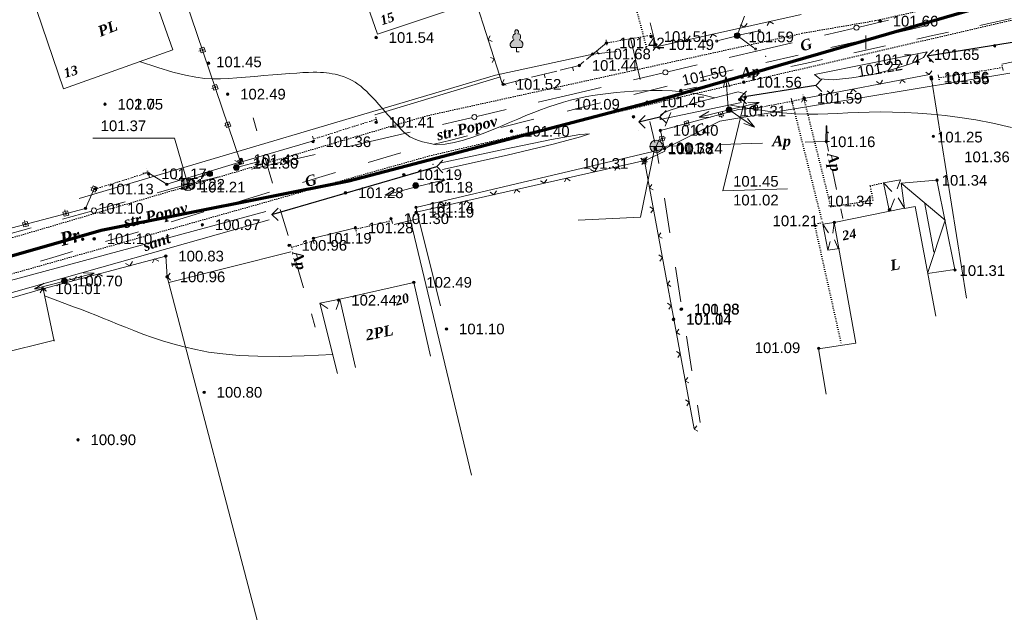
# Model space of a CAD drawing. Header units: millimetres. Extents: x 9396 to 25236, y 15106 to 31102.
# Tile 232 of 256: x 11724 to 11880, y 16575 to 16669. Entities that reach past the tile are written whole.
import ezdxf
from ezdxf.enums import TextEntityAlignment as Align

# ---------------------------------------------------------------- set-up
doc = ezdxf.new("R2010")
doc.units = ezdxf.units.MM
for name, pattern in [('DIVIDE', [1.25, 0.5, -0.25, 0, -0.25, 0, -0.25]), ('DOT', [0.25, 0, -0.25]), ('HIDDEN', [0.375, 0.25, -0.125])]:
    doc.linetypes.add(name, pattern=pattern)
for name, color, linetype, lineweight, true_color in [('1001010', 7, 'Continuous', 9, 0x000000), ('10010110', 7, 'Continuous', 20, 0xa25100), ('1060000', 7, 'Continuous', 9, 0x000000), ('1070000', 7, 'DOT', 9, 0x000000), ('2030012', 7, 'Continuous', 9, 0x000000), ('21100200', 7, 'HIDDEN', 0, 0x800080), ('3000105', 7, 'DIVIDE', 9, 0x000000), ('3000113', 7, 'Continuous', 9, 0x000000), ('3000130', 7, 'Continuous', 9, 0x000000), ('3000220', 7, 'Continuous', 9, 0x000000), ('3000260', 7, 'Continuous', 9, 0x000000), ('4000210', 7, 'Continuous', 9, 0x000000), ('5010123', 7, 'Continuous', 9, 0x008000), ('5010210', 7, 'Continuous', 20, 0x008000), ('5010220', 7, 'Continuous', 30, 0x000000), ('5010420', 7, 'Continuous', 9, 0x000000), ('5010530', 7, 'Continuous', 9, 0x000000), ('6011210', 1, 'Continuous', 9, 0xff0000), ('8010110', 7, 'Continuous', 20, 0x0080ff), ('8010120', 7, 'Continuous', 20, 0x0080ff), ('9010110', 7, 'Continuous', 9, 0x000000), ('9010120', 7, 'Continuous', 20, 0x000000)]:
    doc.layers.add(name, color=color, linetype=linetype, lineweight=lineweight, true_color=true_color)
doc.layers.add('Канализация', color=1, linetype='Continuous', lineweight=70)
doc.styles.add('1', font='timesbi.ttf', dxfattribs={"height": 0.00127})
doc.styles.add('10', font='timesbi.ttf', dxfattribs={"height": 0.001481})
doc.styles.add('2', font='timesbi.ttf', dxfattribs={"height": 0.001693})
doc.styles.add('3', font='timesbi.ttf', dxfattribs={"height": 0.001693})
doc.styles.add('9', font='timesbi.ttf', dxfattribs={"height": 0.001693})
doc.styles.add('F2', font='arial.ttf', dxfattribs={"height": 0.001693})

# ---------------------------------------------------------------- blocks, each defined once
blk = doc.blocks.new('SYMBOL21100200')
at = {"true_color": 0x800080}
h = blk.add_hatch(color=216, dxfattribs=at)
edge = h.paths.add_edge_path()
edge.add_arc((0, 0), 0.1, 0, 360)
at = {"color": 216, "linetype": 'Continuous', "lineweight": 0, "true_color": 0x800080}
blk.add_circle((0, 0), 0.1, dxfattribs=at)
blk = doc.blocks.new('SYMBOL4000210')
at = {"true_color": 0xffffff}
blk.add_hatch(color=7, dxfattribs=at).paths.add_polyline_path([(0.05, 1.75), (-0.05, 1.75), (-0.15, 1.65), (-0.15, 1.55), (-0.1, 1.45), (-0.15, 1.45), (-0.25, 1.35), (-0.3, 1.25), (-0.3, 1.1), (-0.25, 1), (-0.2, 0.95), (-0.3, 0.9), (-0.35, 0.85), (-0.4, 0.8), (-0.5, 0.65), (-0.5, 0.5), (-0.4, 0.35), (-0.3, 0.35), (-0.1, 0.35), (0, 0.35), (0.15, 0.35), (0.4, 0.35), (0.45, 0.4), (0.5, 0.5), (0.5, 0.7), (0.4, 0.85), (0.2, 0.95), (0.25, 1), (0.3, 1.1), (0.3, 1.3), (0.25, 1.4), (0.1, 1.45), (0.15, 1.55), (0.15, 1.65)])
at = {"color": 18, "linetype": 'Continuous', "lineweight": 0, "true_color": 0x000000, "flags": 128}
blk.add_lwpolyline([(0.05, 1.75), (-0.05, 1.75), (-0.15, 1.65), (-0.15, 1.55), (-0.1, 1.45), (-0.15, 1.45), (-0.25, 1.35), (-0.3, 1.25), (-0.3, 1.1), (-0.25, 1), (-0.2, 0.95), (-0.3, 0.9), (-0.35, 0.85), (-0.4, 0.8), (-0.5, 0.65), (-0.5, 0.5), (-0.4, 0.35), (-0.3, 0.35), (-0.1, 0.35), (0, 0.35), (0.15, 0.35), (0.4, 0.35), (0.45, 0.4), (0.5, 0.5), (0.5, 0.7), (0.4, 0.85), (0.2, 0.95), (0.25, 1), (0.3, 1.1), (0.3, 1.3), (0.25, 1.4), (0.1, 1.45), (0.15, 1.55), (0.15, 1.65), (0.05, 1.75)], close=True, dxfattribs=at)
blk.add_lwpolyline([(0, 0.35), (0, 0), (0.2, 0)], dxfattribs=at)
blk = doc.blocks.new('SYMBOL5010420')
at = {"true_color": 0xffffff}
h = blk.add_hatch(color=7, dxfattribs=at)
edge = h.paths.add_edge_path()
edge.add_arc((0, 0), 0.5, 0, 360)
at = {"color": 18, "linetype": 'Continuous', "lineweight": 9, "true_color": 0x000000, "flags": 128}
blk.add_lwpolyline([(-0.5, 0), (0.5, 0)], dxfattribs=at)
at = {"color": 18, "linetype": 'Continuous', "lineweight": 9, "true_color": 0x000000}
blk.add_circle((0, 0), 0.5, dxfattribs=at)
blk = doc.blocks.new('SYMBOL5010530')
at = {"true_color": 0x000000}
for points in [[(-0.05, 0), (-0.025, 1.25), (0.025, 1.25), (0.05, 0)], [(0.025, 0.75), (0.15, 0.75), (0.175, 0.675), (0.15, 0.675), (0.125, 0.725), (0.025, 0.725)]]:
    blk.add_hatch(color=18, dxfattribs=at).paths.add_polyline_path(points)
at = {"color": 18, "linetype": 'Continuous', "lineweight": 0, "true_color": 0x000000, "flags": 128}
for points in [[(-0.05, 0), (-0.025, 1.25), (0.025, 1.25), (0.05, 0), (-0.05, 0)], [(0.025, 0.75), (0.15, 0.75), (0.175, 0.675), (0.15, 0.675), (0.125, 0.725), (0.025, 0.725), (0.025, 0.75)]]:
    blk.add_lwpolyline(points, close=True, dxfattribs=at)
blk.add_lwpolyline([(-0.125, 0), (0.25, 0)], dxfattribs=at)
blk = doc.blocks.new('SYMBOL2030012')
at = {"true_color": 0xffffff}
h = blk.add_hatch(color=7, dxfattribs=at)
edge = h.paths.add_edge_path()
edge.add_arc((0, 0), 0.225, 0, 360)
at = {"true_color": 0x000000}
h = blk.add_hatch(color=18, dxfattribs=at)
edge = h.paths.add_edge_path()
edge.add_arc((0, 0), 0.05, 0, 360)
at = {"color": 18, "linetype": 'Continuous', "lineweight": 0, "true_color": 0x000000}
for radius in [0.225, 0.05]:
    blk.add_circle((0, 0), radius, dxfattribs=at)
blk = doc.blocks.new('SYMBOL5010220')
at = {"color": 18, "linetype": 'Continuous', "lineweight": 9, "true_color": 0x000000, "flags": 128}
blk.add_lwpolyline([(0.5, 0.5), (0, 0), (0.5, -0.5)], dxfattribs=at)

msp = doc.modelspace()

# ---------------------------------------------------------------- linework, layer by layer
at = {"layer": '1001010', "color": 253}
for p, q in [((11726.41, 16670.54, 1.14), (11730.66, 16658.1, 1.14)), ((11839.09, 16656.39), (11839.02, 16657.28)), ((11860.98, 16643.12), (11863.69, 16643.63)), ((11863.69, 16643.63), (11863.19, 16642.17)), ((11860.98, 16643.12), (11861.91, 16638.78)), ((11860.98, 16643.12), (11862.31, 16641.78)), ((11861.96, 16638.59), (11862.77, 16640.59)), ((11864.33, 16639.11), (11863.31, 16640.78)), ((11869.01, 16632.15), (11867.58, 16639.82)), ((11851.35, 16636.56), (11852.28, 16635.21)), ((11853.18, 16636.83), (11852.93, 16635.17)), ((11852.17, 16632.45), (11852.51, 16633.83)), ((11853.85, 16632.6), (11853.2, 16634.06)), ((11852.17, 16632.45), (11854.03, 16632.69)), ((11727.44, 16626.32), (11729.2, 16617.97)), ((11774.61, 16624.64, 7.48), (11786.35, 16627.33, 95.97)), ((11786.35, 16627.33, 95.97), (11789.03, 16615.6)), ((11774.61, 16624.64, 7.48), (11774, 16622.99, 8.51)), ((11777.1, 16613.78, 7.48), (11774.61, 16624.64, 7.48)), ((11771.4, 16624.03, 7.48), (11772.7, 16623.16, 7.34)), ((11714.34, 16614.43), (11729.27, 16618.17))]:
    msp.add_line(p, q, dxfattribs=at)
for points in [[(11788.68, 16686.43, 0), (11793.78, 16671.14, 0), (11780.6, 16666.74, 0), (11775.27, 16681.95, 0)], [(11730.66, 16658.1, 1.14), (11748.06, 16664.25, 0.63), (11743.78, 16676.45, 0.69)], [(11839.09, 16656.39, 0), (11838.22, 16656.08, 0), (11838.22, 16656.08, 0)], [(11869.5, 16643.56, 0), (11863.82, 16643.07, 0), (11864.33, 16639.11, 0), (11853.18, 16636.83, 0), (11856.62, 16617.68, 0), (11850.65, 16616.78, 0), (11851.91, 16609.54, 0)], [(11869.5, 16643.56, 0), (11872.36, 16629.38, 0), (11867.99, 16628.71, 0)], [(11863.82, 16643.07, 0), (11870.81, 16637.19, 0), (11868.03, 16628.92, 0)], [(11864.33, 16639.07, 0), (11866.02, 16639.37, 0), (11869.31, 16621.94, 0)], [(11853.18, 16636.83, 0), (11851.35, 16636.56, 0), (11852.17, 16632.45, 0)], [(11727.38, 16626.3, 0), (11713.09, 16622.17, 0), (11714.34, 16614.43, 0)], [(11774.22, 16612.87, 5.88), (11771.4, 16624.03, 7.48), (11774.61, 16624.64, 7.48)]]:
    msp.add_polyline3d(points, dxfattribs=at)
at = {"layer": '10010110'}
for points in [[(11789.9, 16649.2, 0), (11788.73, 16649.42, 0), (11787.76, 16649.65, 0), (11786.96, 16649.9, 0), (11786.29, 16650.17, 0), (11785.73, 16650.47, 0), (11785.24, 16650.8, 0), (11784.78, 16651.19, 0), (11784.33, 16651.63, 0), (11783.86, 16652.12, 0), (11783.37, 16652.66, 0), (11782.86, 16653.23, 0), (11782.33, 16653.83, 0), (11781.81, 16654.44, 0), (11781.28, 16655.04, 0), (11780.76, 16655.63, 0), (11780.25, 16656.2, 0), (11779.76, 16656.73, 0), (11779.28, 16657.22, 0), (11778.81, 16657.68, 0), (11778.36, 16658.09, 0), (11777.91, 16658.48, 0), (11777.46, 16658.82, 0), (11777.01, 16659.13, 0), (11776.57, 16659.4, 0), (11776.11, 16659.63, 0), (11775.66, 16659.84, 0), (11775.2, 16660.01, 0), (11774.74, 16660.16, 0), (11774.28, 16660.28, 0), (11773.83, 16660.38, 0), (11773.37, 16660.47, 0), (11772.92, 16660.54, 0), (11772.48, 16660.6, 0), (11772.01, 16660.65, 0), (11771.52, 16660.68, 0), (11770.96, 16660.7, 0), (11770.33, 16660.7, 0), (11769.59, 16660.69, 0), (11768.74, 16660.65, 0), (11767.75, 16660.59, 0), (11766.6, 16660.51, 0), (11765.33, 16660.41, 0), (11763.96, 16660.29, 0), (11762.53, 16660.17, 0), (11761.07, 16660.05, 0), (11759.62, 16659.94, 0), (11758.22, 16659.83, 0), (11756.89, 16659.74, 0), (11755.64, 16659.67, 0), (11754.43, 16659.65, 0), (11753.14, 16659.72, 0), (11751.71, 16659.91, 0), (11750.04, 16660.24, 0), (11748.05, 16660.75, 0), (11745.65, 16661.47, 0), (11742.75, 16662.43, 0)], [(11789.9, 16649.2, 0), (11791.32, 16649.29, 0), (11792.78, 16649.53, 0), (11794.26, 16649.9, 0), (11795.75, 16650.37, 0), (11797.24, 16650.91, 0), (11798.7, 16651.5, 0), (11800.14, 16652.11, 0), (11801.54, 16652.71, 0), (11802.88, 16653.28, 0), (11804.17, 16653.82, 0), (11805.41, 16654.32, 0), (11806.63, 16654.78, 0), (11807.81, 16655.21, 0), (11808.98, 16655.6, 0), (11810.13, 16655.96, 0), (11811.28, 16656.27, 0), (11812.43, 16656.55, 0), (11813.59, 16656.8, 0), (11814.77, 16657.01, 0), (11815.98, 16657.2, 0), (11817.22, 16657.36, 0), (11818.51, 16657.49, 0), (11819.85, 16657.6, 0), (11821.25, 16657.7, 0), (11822.71, 16657.77, 0), (11824.23, 16657.82, 0), (11825.81, 16657.82, 0), (11827.42, 16657.76, 0), (11829.08, 16657.62, 0), (11830.75, 16657.4, 0), (11832.45, 16657.08, 0), (11834.16, 16656.64, 0)], [(11881.33, 16651.93, 0), (11878.38, 16652.6, 0), (11875.67, 16653.13, 0), (11873.16, 16653.54, 0), (11870.81, 16653.84, 0), (11868.58, 16654.07, 0), (11866.45, 16654.23, 0), (11864.41, 16654.33, 0), (11862.44, 16654.39, 0), (11860.56, 16654.4, 0), (11858.75, 16654.38, 0), (11857.01, 16654.33, 0), (11855.33, 16654.26, 0), (11853.72, 16654.18, 0), (11852.16, 16654.1, 0), (11850.58, 16654.04, 0), (11848.91, 16654.03, 0), (11847.06, 16654.09, 0), (11844.97, 16654.24, 0), (11842.55, 16654.52, 0), (11839.72, 16654.95, 0), (11836.42, 16655.55, 0)], [(11773.49, 16615.88, 0), (11768.93, 16615.65, 0), (11764.98, 16615.55, 0), (11761.56, 16615.58, 0), (11758.59, 16615.72, 0), (11756.01, 16615.95, 0), (11753.73, 16616.26, 0), (11751.7, 16616.64, 0), (11749.83, 16617.08, 0), (11748.06, 16617.55, 0), (11746.39, 16618.06, 0), (11744.8, 16618.58, 0), (11743.29, 16619.12, 0), (11741.87, 16619.66, 0), (11740.52, 16620.19, 0), (11739.25, 16620.71, 0), (11738.05, 16621.2, 0), (11736.91, 16621.66, 0), (11735.79, 16622.1, 0), (11734.68, 16622.54, 0), (11733.51, 16622.99, 0), (11732.26, 16623.46, 0), (11730.89, 16623.98, 0), (11729.36, 16624.55, 0), (11727.64, 16625.2, 0)]]:
    msp.add_polyline3d(points, dxfattribs=at)
at = {"layer": '1060000', "color": 253}
for points in [[(11839.06, 16656.83, 64.41), (11835.45, 16641.89, 202.34), (11845.76, 16642.18, 202.34)], [(11735.34, 16650.26, 0), (11748.31, 16650.26, 0), (11750.43, 16642.91, 0)], [(11824.59, 16648.55, 77.96), (11822.39, 16637.66, 203.46), (11812.48, 16637.22, 203.46)]]:
    msp.add_polyline3d(points, dxfattribs=at)
at = {"layer": '1070000', "color": 253}
for p, q in [((11823.4, 16664.44), (11816.46, 16690.5)), ((11837.6, 16658.83), (11901.19, 16673.56)), ((11788.45, 16653.79), (11848.15, 16666.9)), ((11837.6, 16658.83), (11788.84, 16647.41)), ((11788.45, 16653.79), (11664.4, 16617.33))]:
    msp.add_line(p, q, dxfattribs=at)
for points in [[(11848.15, 16666.9, 0), (11859.81, 16668.92, 0), (11931.69, 16684.88, 0)], [(11846.46, 16656.08, 0), (11851.3, 16636.81, 0), (11850.05, 16636.55, 0), (11854.29, 16617.58, 0)], [(11848.35, 16656.54, 0), (11852.64, 16639.32, 0), (11859.31, 16640.39, 0), (11858.91, 16642.64, 0), (11860.98, 16643.12, 0)], [(11788.84, 16647.41, 0), (11712.14, 16625.77, 0), (11701.67, 16622.42, 0)]]:
    msp.add_polyline3d(points, dxfattribs=at)
at = {"layer": '3000105', "color": 253}
for p, q in [((11824.11, 16666.1), (11823.93, 16667.18)), ((11816.9, 16665.85), (11817.09, 16664.77)), ((11816.99, 16665.36), (11824.03, 16666.59)), ((11880, 16660.97, 86.63), (11879.82, 16662.06, 86.63)), ((11869.8, 16659.81, 140.37), (11879.92, 16661.46, 32.88)), ((11869.72, 16660.31, 86.63), (11869.89, 16659.22, 86.63)), ((11840.68, 16655.03), (11846.46, 16656.08)), ((11846.34, 16656.57), (11846.6, 16655.5)), ((11846.55, 16655.59), (11846.35, 16656.67)), ((11846.46, 16656.08), (11848.35, 16656.54)), ((11848.47, 16656.05), (11848.21, 16657.12)), ((11840.59, 16655.52), (11840.79, 16654.44)), ((11780.4, 16653.24), (11770.42, 16650.09)), ((11780.55, 16652.76), (11780.22, 16653.81)), ((11770.27, 16650.57), (11770.6, 16649.52)), ((11744.24, 16644.29, 0.59), (11743.91, 16645.34, 0.59)), ((11735.78, 16642.16, 1.14), (11744.09, 16644.77, 0.03)), ((11735.63, 16642.63, 0.59), (11735.96, 16641.58, 0.59)), ((11777.13, 16635.76, 9.14), (11782.86, 16637.15, 24.85)), ((11782.98, 16636.66, 17), (11782.72, 16637.73, 17)), ((11777.01, 16636.24, 17), (11777.27, 16635.17, 17)), ((11766.92, 16632.89, 102.28), (11770.37, 16633.92, 172.12)), ((11770.51, 16633.44, 137.2), (11770.2, 16634.49, 137.2)), ((11766.78, 16633.37, 137.2), (11767.09, 16632.32, 137.2))]:
    msp.add_line(p, q, dxfattribs=at)
at = {"layer": '3000113', "color": 253}
for p, q in [((11902.96, 16666.94, 186.86), (11879.83, 16661.98, 72.29)), ((11800.15, 16659.99), (11780.16, 16653.94)), ((11868.64, 16659.67), (11874.22, 16624.83)), ((11758.83, 16646.44, 174.78), (11770.42, 16649.82, 13.39)), ((11783.21, 16636.54, 18.27), (11786.99, 16637.4, 44.39)), ((11785.55, 16638.27), (11795.54, 16596.72)), ((11777.06, 16635.98, 164.52), (11770.41, 16634.33, 202.37)), ((11747.39, 16627.32, 2.17), (11766.8, 16632.2, 8.18)), ((11747.15, 16628.2), (11772.88, 16530.09))]:
    msp.add_line(p, q, dxfattribs=at)
at = {"layer": '3000130', "color": 253}
for p, q in [((11758.83, 16646.44), (11746.73, 16682.06)), ((11752.21, 16664.06), (11752.45, 16664.14)), ((11754.23, 16658.12), (11754.47, 16658.2)), ((11840.73, 16654.44), (11840.71, 16654.68)), ((11835.31, 16653.47), (11835.24, 16653.71)), ((11756.25, 16652.19), (11756.48, 16652.27)), ((11829.86, 16652.01), (11829.8, 16652.25)), ((11826.4, 16650.31), (11826.15, 16650.26)), ((11758.26, 16646.25), (11758.5, 16646.33)), ((11823.26, 16646.09), (11823.16, 16646.31)), ((11735.02, 16642.41, 0.57), (11735.24, 16642.31, 0.57)), ((11730.89, 16638.84, 0.57), (11730.95, 16638.6, 0.57)), ((11724.48, 16637.15, 0.57), (11724.54, 16636.91, 0.57))]:
    msp.add_line(p, q, dxfattribs=at)
for points in [[(11753.23, 16664.02, 0), (11752.99, 16664.71, 0), (11752.33, 16664.49, 0), (11752.57, 16663.79, 0), (11753.23, 16664.02, 0)], [(11752.78, 16664.15, 0), (11752.83, 16664.16, 0), (11752.87, 16664.2, 0), (11752.88, 16664.25, 0), (11752.87, 16664.3, 0), (11752.83, 16664.34, 0), (11752.78, 16664.35, 0), (11752.73, 16664.34, 0), (11752.69, 16664.3, 0), (11752.68, 16664.25, 0), (11752.69, 16664.2, 0), (11752.73, 16664.16, 0), (11752.78, 16664.15, 0)], [(11755.25, 16658.08, 0), (11755.01, 16658.78, 0), (11754.35, 16658.55, 0), (11754.58, 16657.86, 0), (11755.25, 16658.08, 0)], [(11754.8, 16658.21, 0), (11754.85, 16658.23, 0), (11754.89, 16658.27, 0), (11754.9, 16658.32, 0), (11754.89, 16658.37, 0), (11754.85, 16658.4, 0), (11754.8, 16658.42, 0), (11754.75, 16658.4, 0), (11754.71, 16658.37, 0), (11754.7, 16658.32, 0), (11754.71, 16658.27, 0), (11754.75, 16658.23, 0), (11754.8, 16658.21, 0)], [(11835.38, 16654.47, 0), (11834.74, 16654.3, 0), (11834.92, 16653.63, 0), (11835.56, 16653.8, 0), (11835.38, 16654.47, 0)], [(11840.98, 16655.41, 0), (11840.32, 16655.35, 0), (11840.38, 16654.66, 0), (11841.04, 16654.71, 0), (11840.98, 16655.41, 0)], [(11840.68, 16654.94, 0), (11840.73, 16654.95, 0), (11840.76, 16654.99, 0), (11840.78, 16655.03, 0), (11840.76, 16655.08, 0), (11840.73, 16655.12, 0), (11840.68, 16655.13, 0), (11840.63, 16655.12, 0), (11840.59, 16655.08, 0), (11840.58, 16655.03, 0), (11840.59, 16654.99, 0), (11840.63, 16654.95, 0), (11840.68, 16654.94, 0)], [(11757.26, 16652.15, 0), (11757.03, 16652.84, 0), (11756.37, 16652.61, 0), (11756.6, 16651.92, 0), (11757.26, 16652.15, 0)], [(11829.94, 16653.02, 0), (11829.3, 16652.85, 0), (11829.48, 16652.17, 0), (11830.12, 16652.34, 0), (11829.94, 16653.02, 0)], [(11829.71, 16652.5, 0), (11829.76, 16652.51, 0), (11829.79, 16652.54, 0), (11829.81, 16652.59, 0), (11829.79, 16652.64, 0), (11829.76, 16652.68, 0), (11829.71, 16652.69, 0), (11829.66, 16652.68, 0), (11829.62, 16652.64, 0), (11829.61, 16652.59, 0), (11829.62, 16652.54, 0), (11829.66, 16652.51, 0), (11829.71, 16652.5, 0)], [(11835.15, 16653.95, 0), (11835.2, 16653.97, 0), (11835.24, 16654, 0), (11835.25, 16654.05, 0), (11835.24, 16654.1, 0), (11835.2, 16654.13, 0), (11835.15, 16654.15, 0), (11835.1, 16654.13, 0), (11835.07, 16654.1, 0), (11835.05, 16654.05, 0), (11835.07, 16654, 0), (11835.1, 16653.97, 0), (11835.15, 16653.95, 0)], [(11756.81, 16652.28, 0), (11756.87, 16652.29, 0), (11756.9, 16652.33, 0), (11756.92, 16652.38, 0), (11756.9, 16652.43, 0), (11756.87, 16652.47, 0), (11756.81, 16652.48, 0), (11756.76, 16652.47, 0), (11756.73, 16652.43, 0), (11756.71, 16652.38, 0), (11756.73, 16652.33, 0), (11756.76, 16652.29, 0), (11756.81, 16652.28, 0)], [(11825.4, 16650.43, 0), (11825.54, 16649.79, 0), (11826.22, 16649.94, 0), (11826.09, 16650.58, 0), (11825.4, 16650.43, 0)], [(11825.81, 16650.09, 0), (11825.86, 16650.1, 0), (11825.89, 16650.14, 0), (11825.91, 16650.18, 0), (11825.89, 16650.23, 0), (11825.86, 16650.27, 0), (11825.81, 16650.28, 0), (11825.76, 16650.27, 0), (11825.73, 16650.23, 0), (11825.71, 16650.18, 0), (11825.73, 16650.14, 0), (11825.76, 16650.1, 0), (11825.81, 16650.09, 0)], [(11759.28, 16646.21, 0), (11759.05, 16646.9, 0), (11758.38, 16646.68, 0), (11758.62, 16645.98, 0), (11759.28, 16646.21, 0)], [(11758.83, 16646.34, 0), (11758.88, 16646.36, 0), (11758.92, 16646.39, 0), (11758.93, 16646.44, 0), (11758.92, 16646.49, 0), (11758.88, 16646.53, 0), (11758.83, 16646.55, 0), (11758.78, 16646.53, 0), (11758.74, 16646.49, 0), (11758.73, 16646.44, 0), (11758.74, 16646.39, 0), (11758.78, 16646.36, 0), (11758.83, 16646.34, 0)], [(11823.15, 16647.09, 0), (11822.56, 16646.8, 0), (11822.86, 16646.17, 0), (11823.45, 16646.46, 0), (11823.15, 16647.09, 0)], [(11823, 16646.53, 0), (11823.05, 16646.54, 0), (11823.09, 16646.58, 0), (11823.1, 16646.63, 0), (11823.09, 16646.68, 0), (11823.05, 16646.71, 0), (11823, 16646.73, 0), (11822.96, 16646.71, 0), (11822.92, 16646.68, 0), (11822.91, 16646.63, 0), (11822.92, 16646.58, 0), (11822.96, 16646.54, 0), (11823, 16646.53, 0)], [(11735.72, 16641.67, 0.57), (11736.04, 16642.38, 0.57), (11735.4, 16642.66, 0.57), (11735.09, 16641.96, 0.57), (11735.72, 16641.67, 0.57)], [(11735.56, 16642.06, 0.57), (11735.62, 16642.08, 0.57), (11735.65, 16642.12, 0.57), (11735.67, 16642.17, 0.57), (11735.65, 16642.22, 0.57), (11735.62, 16642.26, 0.57), (11735.56, 16642.27, 0.57), (11735.51, 16642.26, 0.57), (11735.47, 16642.22, 0.57), (11735.46, 16642.17, 0.57), (11735.47, 16642.12, 0.57), (11735.51, 16642.08, 0.57), (11735.56, 16642.06, 0.57)], [(11730.76, 16637.82, 0.57), (11731.5, 16638.02, 0.57), (11731.32, 16638.7, 0.57), (11730.58, 16638.5, 0.57), (11730.76, 16637.82, 0.57)], [(11724.35, 16636.14, 0.57), (11725.1, 16636.33, 0.57), (11724.92, 16637.01, 0.57), (11724.17, 16636.81, 0.57), (11724.35, 16636.14, 0.57)], [(11731.04, 16638.15, 0.57), (11731.09, 16638.17, 0.57), (11731.13, 16638.21, 0.57), (11731.15, 16638.26, 0.57), (11731.13, 16638.31, 0.57), (11731.09, 16638.35, 0.57), (11731.04, 16638.36, 0.57), (11730.99, 16638.35, 0.57), (11730.95, 16638.31, 0.57), (11730.93, 16638.26, 0.57), (11730.95, 16638.21, 0.57), (11730.99, 16638.17, 0.57), (11731.04, 16638.15, 0.57)], [(11724.63, 16636.47, 0.57), (11724.69, 16636.48, 0.57), (11724.72, 16636.52, 0.57), (11724.74, 16636.57, 0.57), (11724.72, 16636.63, 0.57), (11724.69, 16636.67, 0.57), (11724.63, 16636.68, 0.57), (11724.58, 16636.67, 0.57), (11724.54, 16636.63, 0.57), (11724.53, 16636.57, 0.57), (11724.54, 16636.52, 0.57), (11724.58, 16636.48, 0.57), (11724.63, 16636.47, 0.57)]]:
    msp.add_polyline3d(points, close=True, dxfattribs=at)
for points in [[(11840.68, 16655.03, 0), (11837.96, 16654.8, 0), (11825.54, 16651.47, 0), (11826.23, 16648.18, 0), (11823.01, 16646.63, 0)], [(11711.82, 16633.2, 0), (11734.18, 16639.08, 0), (11735.57, 16642.18, 1.14)]]:
    msp.add_polyline3d(points, dxfattribs=at)
at = {"layer": '3000220', "color": 253}
for p, q in [((11824.86, 16664.77), (11823.9, 16668.57)), ((11816.99, 16665.37), (11813.82, 16662.76)), ((11824.38, 16666.67), (11823.8, 16666.53)), ((11815.41, 16664.06), (11815.79, 16663.6)), ((11809.06, 16660.9), (11805.08, 16659.91)), ((11811.59, 16661.53), (11811.74, 16660.95)), ((11804.54, 16659.78), (11800.56, 16658.79)), ((11802.55, 16659.28), (11802.69, 16658.7)), ((11807.07, 16660.41), (11807.21, 16659.83))]:
    msp.add_line(p, q, dxfattribs=at)
msp.add_polyline3d([(11813.39, 16662.4, 0), (11812.65, 16661.79, 0), (11809.6, 16661.04, 0)], dxfattribs=at)
at = {"layer": '3000260', "color": 253}
for p, q in [((11800.41, 16658.94), (11787.96, 16697.5)), ((11847.93, 16669.87), (11824.86, 16664.77)), ((11868.29, 16660.33), (11848.35, 16656.54)), ((11822.04, 16651.42), (11822.04, 16651.42)), ((11823.06, 16646.68, 190.89), (11786.72, 16638.46, 42.13)), ((11823.01, 16646.63), (11830.91, 16604.07))]:
    msp.add_line(p, q, dxfattribs=at)
for points in [[(11839.34, 16668.48, 0), (11838.87, 16667.87, 0), (11838.21, 16668.23, 0)], [(11843.51, 16668.38, 0), (11842.88, 16668.75, 0), (11842.49, 16668.16, 0)], [(11834.47, 16666.38, 0), (11833.84, 16666.76, 0), (11833.45, 16666.16, 0)], [(11798.78, 16665.61, 0), (11798.16, 16665.9, 0), (11798.5, 16666.48, 0)], [(11830.3, 16666.49, 0), (11829.83, 16665.87, 0), (11829.17, 16666.24, 0)], [(11825.43, 16664.38, 0), (11824.8, 16664.76, 0), (11824.41, 16664.16, 0)], [(11798.81, 16662.27, 0), (11799.15, 16662.82, 0), (11798.56, 16663.05, 0)], [(11868.68, 16660.92, 0), (11868.28, 16660.33, 0), (11867.71, 16660.73, 0)], [(11801.02, 16658.67, 0), (11800.4, 16658.96, 0), (11800.74, 16659.54, 0)], [(11860.86, 16659.43, 0), (11860.46, 16658.84, 0), (11859.89, 16659.24, 0)], [(11864.47, 16659.1, 0), (11863.93, 16659.51, 0), (11863.59, 16658.93, 0)], [(11853.05, 16657.94, 0), (11852.64, 16657.36, 0), (11852.07, 16657.76, 0)], [(11856.65, 16657.61, 0), (11856.11, 16658.02, 0), (11855.77, 16657.44, 0)], [(11848.84, 16656.12, 0), (11848.29, 16656.53, 0), (11847.96, 16655.96, 0)], [(11744.09, 16644.77, 0.03), (11747.1, 16642.91, 0), (11758.54, 16646.35, 0)], [(11757.89, 16646.68, 0.02), (11758.58, 16646.37, 0.02), (11758.96, 16647, 0.02)], [(11822.43, 16647.02, 0), (11823.01, 16646.62, 0), (11822.61, 16646.06, 0)], [(11823.45, 16647.28, 116.51), (11823.05, 16646.68, 116.51), (11822.45, 16647.06, 116.51)], [(11815.46, 16645.48, 116.51), (11815.06, 16644.87, 116.51), (11814.46, 16645.25, 116.51)], [(11819.17, 16645.29, 116.51), (11818.6, 16645.67, 116.51), (11818.28, 16645.09, 116.51)], [(11743.29, 16644.67, 0.02), (11744.1, 16644.76, 0.02), (11744.35, 16644.02, 0.02)], [(11748.34, 16643.81, 0.02), (11749.03, 16643.5, 0.02), (11749.41, 16644.14, 0.02)], [(11752.81, 16644.11, 0.02), (11753.27, 16644.77, 0.02), (11754, 16644.47, 0.02)], [(11807.47, 16643.67, 116.51), (11807.07, 16643.07, 116.51), (11806.47, 16643.44, 116.51)], [(11811.19, 16643.48, 116.51), (11810.62, 16643.87, 116.51), (11810.29, 16643.28, 116.51)], [(11799.49, 16641.86, 116.51), (11799.09, 16641.26, 116.51), (11798.49, 16641.64, 116.51)], [(11803.2, 16641.68, 116.51), (11802.63, 16642.06, 116.51), (11802.3, 16641.48, 116.51)], [(11824.21, 16642.89, 0), (11823.8, 16642.36, 0), (11824.37, 16642.03, 0)], [(11795.21, 16639.87, 116.51), (11794.65, 16640.26, 116.51), (11794.32, 16639.67, 116.51)], [(11791.5, 16640.06, 116.51), (11791.1, 16639.46, 116.51), (11790.5, 16639.83, 116.51)], [(11823.85, 16639.35, 0), (11824.44, 16638.95, 0), (11824.03, 16638.39, 0)], [(11787.23, 16638.07, 116.51), (11786.66, 16638.45, 116.51), (11786.33, 16637.86, 116.51)], [(11825.64, 16635.22, 0), (11825.23, 16634.69, 0), (11825.8, 16634.36, 0)], [(11747.15, 16628.2, 0), (11746.93, 16631.5, 0), (11727.38, 16626.3, 0)], [(11745.81, 16630.69, 0), (11745.16, 16631.04, 0), (11744.8, 16630.42, 0)], [(11825.28, 16631.68, 0), (11825.86, 16631.29, 0), (11825.46, 16630.72, 0)], [(11741.65, 16630.62, 0), (11741.21, 16629.98, 0), (11740.53, 16630.32, 0)], [(11732.73, 16628.24, 0), (11732.29, 16627.61, 0), (11731.61, 16627.95, 0)], [(11736.89, 16628.32, 0), (11736.24, 16628.66, 0), (11735.88, 16628.05, 0)], [(11747.69, 16627.66, 0), (11747.15, 16628.21, 0), (11747.61, 16628.81, 0)], [(11727.97, 16625.94, 0), (11727.32, 16626.29, 0), (11726.96, 16625.68, 0)], [(11827.06, 16627.55, 0), (11826.65, 16627.02, 0), (11827.22, 16626.69, 0)], [(11826.7, 16624.02, 0), (11827.28, 16623.62, 0), (11826.88, 16623.06, 0)], [(11828.49, 16619.88, 0), (11828.08, 16619.35, 0), (11828.65, 16619.02, 0)], [(11828.13, 16616.35, 0), (11828.71, 16615.95, 0), (11828.3, 16615.39, 0)], [(11829.91, 16612.22, 0), (11829.5, 16611.68, 0), (11830.07, 16611.35, 0)], [(11829.55, 16608.68, 0), (11830.13, 16608.28, 0), (11829.73, 16607.72, 0)], [(11831.33, 16604.55, 0), (11830.92, 16604.02, 0), (11831.49, 16603.69, 0)]]:
    msp.add_polyline3d(points, dxfattribs=at)
at = {"layer": '5010123'}
for p, q in [((11850.03, 16660.34), (11867.97, 16663.98)), ((11839.02, 16657.28), (11837.92, 16657.6)), ((11825.5, 16653.21), (11838.44, 16655.93)), ((11713.3, 16625.24), (11762.84, 16638.56)), ((11763.36, 16637.27), (11714.12, 16623.32))]:
    msp.add_line(p, q, dxfattribs=at)
for points in [[(11867.97, 16663.98, 0), (11867.36, 16663.07, 0), (11865.43, 16662.11, 0), (11862.6, 16661.18, 0), (11859.31, 16660.37, 0), (11855.97, 16659.8, 0), (11853.03, 16659.53, 0), (11850.91, 16659.69, 0), (11850.03, 16660.34, 0)], [(11837.92, 16657.6, 0), (11833.78, 16656.54, 0), (11830.67, 16655.73, 0), (11828.44, 16655.12, 0), (11826.96, 16654.65, 0), (11826.07, 16654.28, 0), (11825.62, 16653.95, 0), (11825.49, 16653.61, 0), (11825.5, 16653.21, 0)], [(11790.42, 16646.27, 0), (11800.81, 16648.5, 0), (11808.25, 16650.01, 0), (11812.73, 16650.82, 0), (11814.27, 16650.95, 0), (11812.85, 16650.43, 0), (11808.49, 16649.29, 0), (11801.19, 16647.55, 0), (11790.93, 16645.24, 0)]]:
    msp.add_polyline3d(points, dxfattribs=at)
msp.add_point((11789.41, 16646.09), dxfattribs=at)
at = {"layer": '5010210'}
for p, q in [((11876.32, 16668.16), (11881.32, 16669.25)), ((11871.32, 16667.07), (11868.81, 16666.53)), ((11822.33, 16659.54), (11820.79, 16666.2)), ((11858.18, 16664.38), (11858.2, 16666.54)), ((11868.81, 16666.53), (11866.31, 16665.98)), ((11856.3, 16663.8), (11861.31, 16664.89)), ((11848.8, 16662.16), (11846.29, 16661.62)), ((11851.3, 16662.71), (11848.8, 16662.16)), ((11836.28, 16659.44), (11841.29, 16660.53)), ((11828.16, 16656.44), (11828.63, 16657.51)), ((11831.28, 16658.35), (11828.78, 16657.8)), ((11827.22, 16654.29), (11826.29, 16652.15)), ((11760.8, 16653.46, 60.75), (11761.42, 16651.38, 60.75)), ((11823.88, 16652.88), (11824.65, 16649.55)), ((11824.88, 16648.93), (11825.35, 16650)), ((11851.93, 16649.71), (11848.54, 16649.62)), ((11852.25, 16648.19), (11851.93, 16649.71)), ((11828.26, 16649.03), (11824.88, 16648.93)), ((11825.31, 16646.19), (11824.88, 16648.93)), ((11835.02, 16649.22), (11841.78, 16649.42)), ((11763.89, 16643.08, 60.75), (11762.66, 16647.23, 60.75)), ((11852.91, 16645.13), (11853.56, 16642.07)), ((11826.19, 16640.7), (11827.06, 16635.22)), ((11765.13, 16638.92, 60.75), (11765.75, 16636.85, 60.75)), ((11854.55, 16637.48), (11854.22, 16639.01)), ((11765.75, 16636.85, 60.75), (11766.36, 16634.77, 60.75)), ((11768.84, 16626.46, 60.75), (11767.6, 16630.62, 60.75)), ((11828.37, 16627), (11827.93, 16629.74)), ((11828.8, 16624.25), (11828.37, 16627)), ((11770.07, 16622.31, 60.75), (11770.69, 16620.23, 60.75)), ((11829.67, 16618.77), (11830.55, 16613.29)), ((11831.85, 16605.06), (11831.42, 16607.8))]:
    msp.add_line(p, q, dxfattribs=at)
at = {"layer": '5010220', "color": 253}
for p, q in [((11889.98, 16666.83, 172.49), (11867.96, 16663.28, 43.82)), ((11850.23, 16658.63, 6.83), (11838.25, 16656.68, 171.25)), ((11822.11, 16652.84), (11825.46, 16653.65, 3.17)), ((11763.78, 16638.13), (11789.99, 16645.75))]:
    msp.add_line(p, q, dxfattribs=at)
at = {"layer": '6011210'}
for p, q in [((11836.32, 16655.17), (11835.96, 16660.06)), ((11836.46, 16654.76), (11841.23, 16655.89)), ((11836.46, 16654.76), (11831.7, 16653.59)), ((11836.46, 16654.76), (11840.51, 16652)), ((11786.53, 16642.45), (11791.29, 16643.62)), ((11786.53, 16642.45), (11781.8, 16641.18)), ((11730.83, 16627.54), (11735.56, 16628.8)), ((11730.83, 16627.54), (11726.09, 16626.29))]:
    msp.add_line(p, q, dxfattribs=at)
for points in [[(11835.59, 16658.33, 0), (11835.96, 16660.06, 0), (11835.96, 16660.06, 0), (11836.59, 16658.4, 0)], [(11839.46, 16655.98, 0), (11841.23, 16655.89, 0), (11841.23, 16655.89, 0), (11839.69, 16655.01, 0)], [(11833.47, 16653.51, 0), (11831.7, 16653.59, 0), (11831.7, 16653.59, 0), (11833.23, 16654.48, 0)], [(11839.39, 16653.37, 0), (11840.51, 16652, 0), (11840.51, 16652, 0), (11838.82, 16652.55, 0)], [(11789.52, 16643.7, 0), (11791.29, 16643.62, 0), (11791.29, 16643.62, 0), (11789.76, 16642.73, 0)], [(11783.57, 16641.14, 0), (11781.8, 16641.18, 0), (11781.8, 16641.18, 0), (11783.31, 16642.1, 0)], [(11733.79, 16628.85, 0), (11735.56, 16628.8, 0), (11735.56, 16628.8, 0), (11734.05, 16627.88, 0)], [(11727.86, 16626.24, 0), (11726.09, 16626.29, 0), (11726.09, 16626.29, 0), (11727.61, 16627.21, 0)]]:
    msp.add_polyline3d(points, dxfattribs=at)
at = {"layer": '8010110'}
for points in [[(11818.64, 16664.03, 45.35), (11814.79, 16663.61, 195.21), (11799.36, 16660.25, 5.27), (11733.14, 16640.64, 1.24)], [(11790.61, 16623.6, 198.48), (11786.7, 16639.24, 193.32), (11826.2, 16648.52, 159.87), (11834.97, 16652.96, 155.51), (11881.06, 16660.55, 134.02)]]:
    msp.add_polyline3d(points, dxfattribs=at)
at = {"layer": '8010120'}
for p, q in [((11868.15, 16668.17, 4.52), (11862.98, 16666.99, 4.52)), ((11852.63, 16664.63, 4.52), (11855.22, 16665.22, 4.52)), ((11855.22, 16665.22, 4.52), (11857.81, 16665.81, 4.52)), ((11847.46, 16663.44, 4.52), (11842.29, 16662.26, 4.52)), ((11834.53, 16660.49, 25.53), (11831.89, 16659.83, 25.53)), ((11834.53, 16660.49, 4.52), (11837.12, 16661.08, 4.52)), ((11821.31, 16657.19, 25.53), (11826.6, 16658.51, 25.53)), ((11816.03, 16655.87, 25.53), (11813.38, 16655.21, 25.53)), ((11813.38, 16655.21, 25.53), (11810.74, 16654.55, 25.53)), ((11800.17, 16651.91, 25.53), (11805.45, 16653.23, 25.53)), ((11792.24, 16649.93, 25.53), (11789.59, 16649.27, 25.53)), ((11794.88, 16650.59, 25.53), (11792.24, 16649.93, 25.53)), ((11779.09, 16646.36, 25.53), (11784.31, 16647.93, 25.53)), ((11773.88, 16644.79, 25.53), (11771.27, 16644.01, 25.53)), ((11771.27, 16644.01, 25.53), (11768.66, 16643.22, 25.53)), ((11758.22, 16640.08, 25.53), (11763.44, 16641.65, 25.53)), ((11750.39, 16637.73, 25.53), (11747.79, 16636.95, 25.53)), ((11753, 16638.51, 25.53), (11750.39, 16637.73, 25.53)), ((11737.35, 16633.81, 25.53), (11742.57, 16635.38, 25.53)), ((11729.52, 16631.45, 37.54), (11727.02, 16630.71, 37.54)), ((11732.13, 16632.24, 25.53), (11729.52, 16631.45, 25.53))]:
    msp.add_line(p, q, dxfattribs=at)
at = {"layer": '9010110', "color": 253}
for p, q in [((11837.75, 16666.53), (11838.91, 16669.61)), ((11837.75, 16666.53), (11840.97, 16667.24)), ((11837.98, 16666.57), (11834.79, 16665.74)), ((11837.75, 16666.53), (11840.42, 16664.59)), ((11758.15, 16645.58), (11761.34, 16646.42)), ((11753.93, 16644.59), (11750.76, 16643.67))]:
    msp.add_line(p, q, dxfattribs=at)
for points in [[(11841.41, 16667.3, 0), (11841.39, 16667.38, 0), (11841.34, 16667.43, 0), (11841.26, 16667.45, 0), (11841.19, 16667.43, 0), (11841.13, 16667.38, 0), (11841.11, 16667.3, 0), (11841.13, 16667.23, 0), (11841.19, 16667.17, 0), (11841.26, 16667.15, 0), (11841.34, 16667.17, 0), (11841.39, 16667.23, 0), (11841.41, 16667.3, 0)], [(11834.65, 16665.66, 0), (11834.63, 16665.73, 0), (11834.58, 16665.79, 0), (11834.5, 16665.81, 0), (11834.43, 16665.79, 0), (11834.37, 16665.73, 0), (11834.35, 16665.66, 0), (11834.37, 16665.58, 0), (11834.43, 16665.53, 0), (11834.5, 16665.51, 0), (11834.58, 16665.53, 0), (11834.63, 16665.58, 0), (11834.65, 16665.66, 0)], [(11840.81, 16664.41, 0), (11840.79, 16664.49, 0), (11840.74, 16664.54, 0), (11840.66, 16664.56, 0), (11840.59, 16664.54, 0), (11840.53, 16664.49, 0), (11840.51, 16664.41, 0), (11840.53, 16664.34, 0), (11840.59, 16664.28, 0), (11840.66, 16664.26, 0), (11840.74, 16664.28, 0), (11840.79, 16664.34, 0), (11840.81, 16664.41, 0)], [(11761.78, 16646.5, 0), (11761.76, 16646.57, 0), (11761.71, 16646.63, 0), (11761.63, 16646.65, 0), (11761.56, 16646.63, 0), (11761.5, 16646.57, 0), (11761.48, 16646.5, 0), (11761.5, 16646.42, 0), (11761.56, 16646.37, 0), (11761.63, 16646.35, 0), (11761.71, 16646.37, 0), (11761.76, 16646.42, 0), (11761.78, 16646.5, 0)], [(11750.62, 16643.59, 0), (11750.6, 16643.66, 0), (11750.54, 16643.72, 0), (11750.47, 16643.74, 0), (11750.39, 16643.72, 0), (11750.34, 16643.66, 0), (11750.32, 16643.59, 0), (11750.34, 16643.51, 0), (11750.39, 16643.46, 0), (11750.47, 16643.44, 0), (11750.54, 16643.46, 0), (11750.6, 16643.51, 0), (11750.62, 16643.59, 0)]]:
    msp.add_polyline3d(points, close=True, dxfattribs=at)
at = {"layer": '9010110'}
msp.add_point((11842.26, 16663.25), dxfattribs=at)
at = {"layer": '9010120', "color": 253}
for p, q in [((11861.78, 16668.98), (11857.12, 16667.89)), ((11856.21, 16667.68), (11851.65, 16666.61)), ((11841.53, 16664.24), (11846.49, 16665.4)), ((11836.47, 16663.06), (11841.53, 16664.24)), ((11825.84, 16660.57), (11821.29, 16659.5)), ((11831.41, 16661.87), (11826.75, 16660.78)), ((11811.17, 16657.13), (11816.13, 16658.3)), ((11806.1, 16655.95), (11811.17, 16657.13)), ((11801.04, 16654.77), (11796.39, 16653.68)), ((11795.48, 16653.46), (11790.92, 16652.4)), ((11780.8, 16650.03), (11785.76, 16651.19)), ((11775.74, 16648.84), (11780.8, 16650.03)), ((11765.11, 16646.35), (11760.55, 16645.29)), ((11770.68, 16647.66), (11766.02, 16646.57)), ((11750.43, 16642.92), (11755.39, 16644.08)), ((11750.43, 16642.92), (11745.56, 16641.56)), ((11736, 16638.89), (11740.48, 16640.14)), ((11730.53, 16637.36), (11735.11, 16638.64)), ((11725.56, 16635.97), (11720.58, 16634.59))]:
    msp.add_line(p, q, dxfattribs=at)
for points in [[(11856.72, 16667.39, 0), (11856.92, 16667.44, 0), (11857.07, 16667.59, 0), (11857.12, 16667.8, 0), (11857.07, 16668, 0), (11856.92, 16668.15, 0), (11856.72, 16668.2, 0), (11856.51, 16668.15, 0), (11856.36, 16668, 0), (11856.31, 16667.8, 0), (11856.36, 16667.59, 0), (11856.51, 16667.44, 0), (11856.72, 16667.39, 0)], [(11826.35, 16660.28, 0), (11826.55, 16660.34, 0), (11826.7, 16660.48, 0), (11826.76, 16660.69, 0), (11826.7, 16660.89, 0), (11826.55, 16661.04, 0), (11826.35, 16661.1, 0), (11826.15, 16661.04, 0), (11826, 16660.89, 0), (11825.94, 16660.69, 0), (11826, 16660.48, 0), (11826.15, 16660.34, 0), (11826.35, 16660.28, 0)], [(11795.98, 16653.17, 0), (11796.19, 16653.23, 0), (11796.34, 16653.38, 0), (11796.39, 16653.58, 0), (11796.34, 16653.78, 0), (11796.19, 16653.93, 0), (11795.98, 16653.99, 0), (11795.78, 16653.93, 0), (11795.63, 16653.78, 0), (11795.57, 16653.58, 0), (11795.63, 16653.38, 0), (11795.78, 16653.23, 0), (11795.98, 16653.17, 0)], [(11765.62, 16646.06, 0), (11765.82, 16646.12, 0), (11765.97, 16646.27, 0), (11766.02, 16646.47, 0), (11765.97, 16646.68, 0), (11765.82, 16646.83, 0), (11765.62, 16646.88, 0), (11765.41, 16646.83, 0), (11765.26, 16646.68, 0), (11765.21, 16646.47, 0), (11765.26, 16646.27, 0), (11765.41, 16646.12, 0), (11765.62, 16646.06, 0)], [(11735.51, 16638.34, 0), (11735.71, 16638.4, 0), (11735.86, 16638.55, 0), (11735.91, 16638.75, 0), (11735.86, 16638.95, 0), (11735.71, 16639.1, 0), (11735.51, 16639.16, 0), (11735.3, 16639.1, 0), (11735.16, 16638.95, 0), (11735.1, 16638.75, 0), (11735.16, 16638.55, 0), (11735.3, 16638.4, 0), (11735.51, 16638.34, 0)]]:
    msp.add_polyline3d(points, close=True, dxfattribs=at)
at = {"layer": 'Канализация'}
msp.add_lwpolyline([(12482.65, 16828.36), (12395.02, 16816.41), (12319.12, 16796.91), (12252.64, 16776.56), (12190.49, 16759.15), (12087.58, 16730.12), (12024.07, 16711.52), (11976.95, 16696.83), (11933.14, 16684.23), (11881.8, 16672.65), (11826.69, 16656.63), (11776.04, 16643.39), (11736.67, 16635.58), (11703.66, 16626.15), (11644.93, 16610.65), (11593.61, 16594.35), (11558.47, 16585.75), (11511.57, 16574.38), (11502.08, 16572.2), (11485.35, 16567.34), (11469.87, 16562.34), (11458.75, 16557.62)], dxfattribs=at)

# ---------------------------------------------------------------- block references
at = {"layer": '2030012', "color": 253, "xscale": 2, "yscale": 2, "zscale": 2}
for p in [(11837.75, 16666.53), (11836.46, 16654.76), (11753.93, 16644.59), (11758.15, 16645.58), (11786.65, 16642.71), (11730.83, 16627.54, 100.36)]:
    msp.add_blockref('SYMBOL2030012', p, dxfattribs=at)
at = {"layer": '21100200', "xscale": 2, "yscale": 2, "zscale": 2}
for p in [(11860.47, 16668.83, 203.32), (11780.36, 16666.22, 203.09), (11816.99, 16665.36, 202.85), (11824.08, 16666.38, 203.02), (11824.82, 16665.1, 202.98), (11837.53, 16666.32, 203.18), (11878.68, 16664.92, 203.48), (11814.79, 16663.61, 203.36), (11753.72, 16662.14, 202.9), (11812.65, 16661.79, 202.87), (11857.61, 16662.71, 203.48), (11866.38, 16662.46, 202.44), (11868.44, 16662.6, 203.3), (11800.56, 16658.79, 203.04), (11838.8, 16659.13, 203.12), (11868.57, 16659.93, 203.12), (11868.64, 16659.67, 203.11), (11756.76, 16657.23, 204.98), (11828.78, 16657.8, 203), (11737.27, 16655.63, 202.1), (11737.27, 16655.63, 205.49), (11823.44, 16655.99, 202.89), (11838.16, 16656.38, 202.04), (11839.02, 16656.72, 202.9), (11848.4, 16656.58, 203.18), (11836.28, 16654.54, 202.62), (11780.37, 16652.76, 202.83), (11821.26, 16653.64, 202.18), (11801.88, 16651.34, 202.8), (11825.54, 16651.47, 202.79), (11770.33, 16649.67, 202.72), (11851.92, 16649.72, 202.32), (11868.92, 16650.54, 202.5), (11824.69, 16648.69, 200.76), (11824.75, 16648.53, 203.46), (11826.22, 16648.6, 202.47), (11758.75, 16646.26, 202.6), (11758.9, 16646.84, 202.86), (11823.06, 16646.68, 202.62), (11744.2, 16644.57, 202.35), (11784.77, 16644.44, 202.37), (11869.5, 16643.56, 202.68), (11735.78, 16642.16, 202.26), (11747.1, 16642.91, 202.44), (11750.35, 16642.46, 202.42), (11750.5, 16642.94, 202.74), (11775.49, 16641.56, 202.56), (11786.53, 16642.45, 202.36), (11734.18, 16639.08, 202.2), (11786.7, 16639.24, 202.27), (11786.72, 16638.46, 202.38), (11861.96, 16638.86, 202.68), (11782.72, 16637.44, 202.61), (11853.18, 16636.84, 202.42), (11752.74, 16636.48, 201.94), (11777.06, 16635.98, 202.57), (11735.55, 16634.25, 202.21), (11770.41, 16634.33, 202.37), (11766.51, 16633.21, 201.91), (11746.93, 16631.5, 201.67), (11872.36, 16629.3, 202.62), (11730.83, 16627.54, 201.41), (11747.15, 16628.2, 201.91), (11727.38, 16626.3, 202.02), (11786.35, 16627.33, 204.97), (11774.42, 16624.49, 204.89), (11828.86, 16623.04, 201.96), (11828.9, 16623.1, 202.16), (11827.62, 16621.44, 202.08), (11827.66, 16621.5, 202.28), (11791.54, 16619.92, 202.2), (11850.7, 16616.84, 202.18), (11753.02, 16609.86, 201.6), (11732.98, 16602.32, 201.8)]:
    msp.add_blockref('SYMBOL21100200', p, dxfattribs=at)
at = {"layer": '4000210', "color": 253, "xscale": 2, "yscale": 2, "zscale": 2}
msp.add_blockref('SYMBOL4000210', (11802.69, 16663.94), dxfattribs=at)
at = {"layer": '5010220', "color": 253, "xscale": 2, "yscale": 2, "zscale": 2}
for p in [(11867.96, 16663.28, 43.82), (11850.23, 16658.63, 6.83), (11838.25, 16656.68, 171.25), (11825.46, 16653.65, 3.17), (11822.11, 16652.84), (11789.99, 16645.75), (11763.78, 16638.13)]:
    msp.add_blockref('SYMBOL5010220', p, dxfattribs=at)
at = {"layer": '5010420', "color": 253, "xscale": 2, "yscale": 2, "zscale": 2}
for p in [(11824.88, 16648.93, 4.93), (11750.43, 16642.91)]:
    msp.add_blockref('SYMBOL5010420', p, dxfattribs=at)
at = {"layer": '5010530', "color": 253, "xscale": 2, "yscale": 2, "zscale": 2}
msp.add_blockref('SYMBOL5010530', (11851.93, 16649.71), dxfattribs=at)

# ---------------------------------------------------------------- texts
at = {"layer": '1001010', "color": 1, "true_color": 0xff0000, "style": '10'}
for s, rotation, p in [('15', 18.7, (11781.07, 16668.88, 156.22)), ('13', 16, (11730.76, 16660.53, 20.93)), ('24', 11.4, (11854.46, 16634.71)), ('20', 15.3, (11783.4, 16624.34, 51.73))]:
    msp.add_text(s, height=1.481, rotation=rotation, dxfattribs=at).set_placement(p, align=Align.MIDDLE_LEFT)
at = {"layer": '1001010', "color": 253, "style": '9'}
for s, height, rotation, p in [('PL', 1.693, 21.6, (11736.22, 16667.11, 2.33)), ('L', 1.69, 9.6, (11862.08, 16630.01)), ('2PL', 1.693, 11.5, (11778.72, 16618.92, 33.95))]:
    msp.add_text(s, height=height, rotation=rotation, dxfattribs=at).set_placement(p, align=Align.MIDDLE_LEFT)
at = {"layer": '1070000', "color": 253}
for s, height, rotation, style, p in [('str.Popov', 1.693, 13.8, '2', (11790, 16650.68, 30.14)), ('str.Popov', 1.777, 13.8, '1', (11740.29, 16636.79)), ('Pr.', 2.112, 14.7, '2', (11730.15, 16634.11))]:
    msp.add_text(s, height=height, rotation=rotation, dxfattribs=dict(at, style=style)).set_placement(p, align=Align.MIDDLE_LEFT)
at = {"layer": '21100200', "color": 253, "style": 'F2'}
for s, p in [('101.66', (11862.47, 16668.83, 203.32)), ('101.54', (11782.36, 16666.22, 203.09)), ('101.51', (11826.08, 16666.38, 203.02)), ('101.59', (11839.53, 16666.32, 203.18)), ('101.42', (11818.99, 16665.36, 202.85)), ('101.49', (11826.82, 16665.1, 202.98)), ('101.68', (11816.79, 16663.61, 203.36)), ('101.74', (11859.61, 16662.71, 203.48)), ('101.65', (11869.02, 16663.52, 203.3)), ('101.45', (11754.94, 16662.36, 202.9)), ('101.44', (11814.65, 16661.79, 202.87)), ('101.56', (11870.57, 16659.93, 203.12)), ('101.55', (11870.64, 16659.67, 203.11)), ('101.52', (11802.56, 16658.79, 203.04)), ('101.56', (11840.8, 16659.13, 203.12)), ('102.49', (11758.76, 16657.23, 204.98)), ('101.59', (11850.4, 16656.58, 203.18)), ('101.05', (11739.27, 16655.63, 202.1)), ('102.75', (11739.27, 16655.63, 205.49)), ('101.09', (11811.86, 16655.62, 202.18)), ('101.45', (11825.44, 16655.99, 202.89)), ('101.31', (11838.28, 16654.54, 202.62)), ('101.37', (11736.58, 16652.2, 202.74)), ('101.41', (11782.37, 16652.76, 202.83)), ('101.40', (11803.88, 16651.34, 202.8)), ('101.40', (11827.54, 16651.47, 202.79)), ('101.25', (11869.52, 16650.4, 202.5)), ('101.36', (11772.33, 16649.67, 202.72)), ('100.38', (11826.69, 16648.69, 200.76)), ('101.24', (11828.22, 16648.6, 202.47)), ('101.16', (11852.48, 16649.66, 202.32)), ('101.73', (11826.75, 16648.53, 203.46)), ('101.36', (11873.84, 16647.26, 202.72)), ('101.30', (11760.75, 16646.26, 202.6)), ('101.43', (11760.9, 16646.84, 202.86)), ('101.31', (11813.2, 16646.22, 202.62)), ('101.17', (11746.2, 16644.57, 202.35)), ('101.19', (11786.77, 16644.44, 202.37)), ('101.22', (11749.1, 16642.91, 202.44)), ('101.21', (11752.35, 16642.46, 202.42)), ('101.18', (11788.53, 16642.45, 202.36)), ('101.45', (11837.1, 16643.38, 202.9)), ('101.34', (11870.26, 16643.54, 202.68)), ('101.13', (11737.78, 16642.16, 202.26)), ('101.28', (11777.49, 16641.56, 202.56)), ('101.14', (11788.7, 16639.24, 202.27)), ('101.02', (11837.1, 16640.4, 202.04)), ('101.34', (11852.04, 16640.24, 202.68)), ('101.10', (11736.18, 16639.08, 202.2)), ('101.19', (11788.72, 16638.46, 202.38)), ('100.97', (11754.74, 16636.48, 201.94)), ('101.30', (11784.72, 16637.44, 202.61)), ('101.21', (11843.38, 16637.1, 202.42)), ('101.28', (11779.06, 16635.98, 202.57)), ('101.10', (11737.55, 16634.25, 202.21)), ('100.96', (11768.51, 16633.21, 201.91)), ('101.19', (11772.41, 16634.33, 202.37)), ('100.83', (11748.93, 16631.5, 201.67)), ('101.31', (11873.1, 16629.2, 202.62)), ('100.70', (11732.83, 16627.54, 201.41)), ('100.96', (11749.15, 16628.2, 201.91)), ('102.49', (11788.35, 16627.33, 204.97)), ('101.01', (11729.38, 16626.3, 202.02)), ('102.44', (11776.42, 16624.49, 204.89)), ('100.98', (11830.86, 16623.04, 201.96)), ('101.08', (11830.9, 16623.1, 202.16)), ('101.04', (11829.62, 16621.44, 202.08)), ('101.14', (11829.66, 16621.5, 202.28)), ('101.10', (11793.54, 16619.92, 202.2)), ('101.09', (11840.54, 16616.94, 202.18)), ('100.80', (11755.02, 16609.86, 201.6)), ('100.90', (11734.98, 16602.32, 201.8))]:
    msp.add_text(s, height=1.693, dxfattribs=at).set_placement(p, align=Align.MIDDLE_LEFT)
for s, rotation, p in [('101.22', 9.6, (11856.86, 16660.74, 202.44)), ('101.50', 12.8, (11829, 16659.38, 203))]:
    msp.add_text(s, height=1.693, rotation=rotation, dxfattribs=at).set_placement(p, align=Align.MIDDLE_LEFT)
at = {"layer": '5010123', "color": 253, "style": '2'}
msp.add_text('sant', height=1.693, rotation=18.8, dxfattribs=at).set_placement((11743.38, 16633.06), align=Align.MIDDLE_LEFT)
at = {"layer": '5010210', "color": 253}
for rotation, style, p in [(8.5, '2', (11838.33, 16660.53)), (282.3, '2', (11852.86, 16647.89)), (284.4, '3', (11767.81, 16632.26, 27.95))]:
    msp.add_text('Ap', height=1.693, rotation=rotation, dxfattribs=dict(at, style=style)).set_placement(p, align=Align.MIDDLE_LEFT)
at = {"layer": '5010210', "color": 253, "style": '2'}
msp.add_text('Ap', height=1.693, dxfattribs=at).set_placement((11843.31, 16649.8), align=Align.MIDDLE_LEFT)
at = {"layer": '8010110', "color": 253, "style": '3'}
msp.add_text('G', height=1.69, rotation=26.6, dxfattribs=at).set_placement((11831.06, 16651.16, 191.27), align=Align.MIDDLE_LEFT)
at = {"layer": '8010120', "color": 253, "style": '3'}
for rotation, p in [(18.8, (11847.81, 16664.78, 136.44)), (17, (11769.09, 16643.25, 66.89))]:
    msp.add_text('G', height=1.69, rotation=rotation, dxfattribs=at).set_placement(p, align=Align.MIDDLE_LEFT)

doc.saveas('drawing.dxf')
